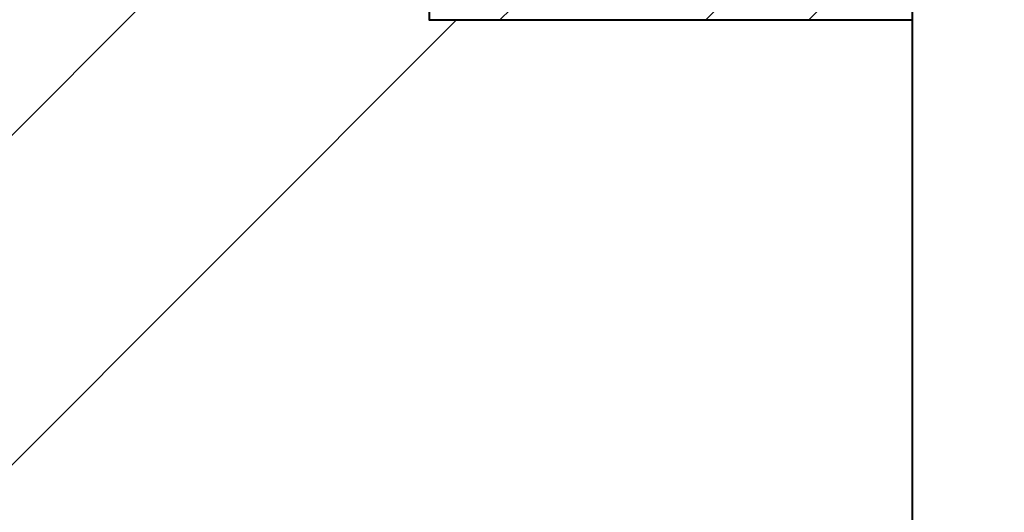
# Model space of a CAD drawing. Header units: metres. Extents: x -138 to 797, y -50 to 519.
# Tile 210 of 256: x 70.56 to 78.32, y 363.62 to 367.5. Entities that reach past the tile are written whole.
import ezdxf
from ezdxf.enums import TextEntityAlignment as Align

# ---------------------------------------------------------------- set-up
doc = ezdxf.new("R2010")
doc.units = ezdxf.units.M
doc.header["$MEASUREMENT"] = 0
for name, color, linetype, lineweight in [('B_ANNO_TEXT', 7, 'Continuous', 18), ('B_DETAIL', 7, 'Continuous', 18), ('B_DETAIL_OBJ', 7, 'Continuous', 40)]:
    doc.layers.add(name, color=color, linetype=linetype, lineweight=lineweight)
doc.styles.add('Annotative', font='calibri.ttf', dxfattribs={"height": 0.0625})

# ---------------------------------------------------------------- blocks, each defined once
blk = doc.blocks.new('*U5621')
at = {"layer": 'B_DETAIL'}
h = blk.add_hatch(dxfattribs=at)
h.set_pattern_fill('ANSI32', color=256, scale=4.592338)
h.set_pattern_definition([(45, (238.645, 47.9562), (-1.217727, 1.217727), []), (45, (239.4569, 47.9562), (-1.217727, 1.217727), [])])
h.paths.add_polyline_path([(190.4285, 106.5058), (186.6168, 106.5058), (186.6168, 100.6626), (190.4285, 100.6626), (190.4278, 102.1262, 0.713325), (189.3095, 102.51), (189.1773, 102.1256, -1), (187.9685, 102.5411), (188.7402, 104.786, -0.901732), (189.9787, 104.4988), (190.9747, 104.4988), (191.1525, 104.683), (191.1525, 105.7754)])
blk.add_line((181.2285, 97.6549), (186.6168, 103.0432), dxfattribs=at)
at = {"layer": 'B_DETAIL', "flags": 128}
blk.add_lwpolyline([(183.1113, 96.9415), (186.8324, 100.6626)], dxfattribs=at)
at = {"layer": 'B_DETAIL_OBJ'}
blk.add_line((190.4285, 88.8682), (190.4285, 100.6626), dxfattribs=at)
at = {"layer": 'B_DETAIL_OBJ', "flags": 128}
blk.add_lwpolyline([(186.6168, 106.5058), (186.6168, 100.6626), (190.4285, 100.6626), (190.4278, 102.1256, 0.713683), (189.3095, 102.51)], format="xyb", dxfattribs=at)
at = {"layer": 'B_ANNO_TEXT', "style": 'Annotative'}
blk.add_attdef('DIM8', text='', height=1.5, dxfattribs=at).set_placement((182.277, 126.1044), align=Align.MIDDLE_CENTER)
blk.add_attdef('DIM10', text='', height=1.5, rotation=300, dxfattribs=at).set_placement((32.2459, 105.4056), align=Align.MIDDLE_CENTER)

msp = doc.modelspace()

# ---------------------------------------------------------------- block references
msp.add_blockref('*U5621', (-112.8286, 266.8387))

doc.saveas('drawing.dxf')
